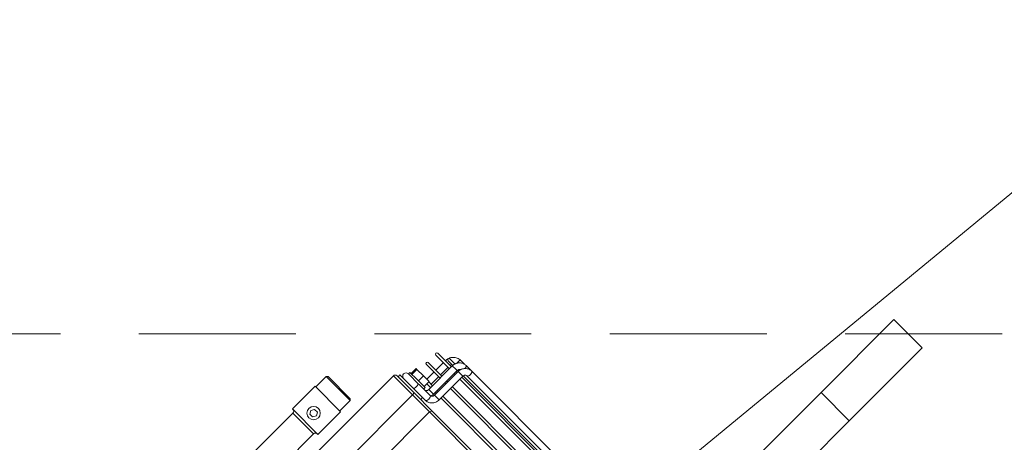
# Model space of a CAD drawing. Header units: millimetres. Extents: x -96593 to 66336, y -23969 to 7139.
# Tile 144 of 256: x -88715 to -88652, y -640 to -613. Entities that reach past the tile are written whole.
import ezdxf

# ---------------------------------------------------------------- set-up
doc = ezdxf.new("R2010")
doc.units = ezdxf.units.MM
doc.linetypes.add('DASHED', pattern=[0.75, 0.5, -0.25])
for name, color, linetype, lineweight in [('mm_punktwstawienia', 1, 'Continuous', 50), ('mm_went_opis', 7, 'Continuous', 15), ('PG_PODCIĄGI', 1, 'DASHED', 18)]:
    doc.layers.add(name, color=color, linetype=linetype, lineweight=lineweight)

# ---------------------------------------------------------------- blocks, each defined once
blk = doc.blocks.new('W_Gorny')
at = {"color": 7, "linetype": 'Continuous', "lineweight": 13}
for p, q in [((143.801, 251.724), (146.801, 251.724)), ((143.801, 244.007), (143.801, 251.724)), ((146.801, 244.007), (146.801, 251.724)), ((146.801, 244.007), (143.801, 244.007)), ((143.801, 230.641), (143.801, 244.007)), ((146.801, 230.641), (146.801, 244.007)), ((123.446, 226.614), (123.017, 226.614)), ((124.155, 226.624), (123.553, 226.624)), ((134.088, 226.624), (124.155, 226.624)), ((122.878, 226.124), (122.351, 226.124)), ((122.351, 225.924), (122.841, 225.924)), ((122.852, 225.874), (122.852, 223.374)), ((123.209, 225.874), (122.852, 225.874)), ((123.352, 225.874), (123.209, 225.874)), ((123.351, 225.924), (123.457, 225.924)), ((123.352, 223.374), (123.352, 225.874)), ((123.453, 225.874), (123.453, 223.374)), ((123.453, 225.874), (123.953, 225.874)), ((123.949, 225.924), (136.933, 225.924)), ((123.953, 223.374), (123.953, 225.874)), ((124.155, 226.124), (124.886, 226.124)), ((136.965, 226.124), (124.886, 226.124)), ((122.852, 225.774), (121.401, 225.774)), ((121.401, 225.574), (122.852, 225.574)), ((122.201, 225.574), (122.201, 224.774)), ((122.701, 224.774), (122.701, 225.574)), ((123.453, 225.774), (123.352, 225.774)), ((123.352, 225.574), (123.453, 225.574)), ((136.928, 225.774), (123.953, 225.774)), ((123.953, 225.574), (136.932, 225.574)), ((122.852, 224.774), (121.401, 224.774)), ((121.401, 224.574), (122.852, 224.574)), ((122.201, 224.574), (122.201, 223.814)), ((122.701, 223.774), (122.701, 224.574)), ((123.453, 224.774), (123.352, 224.774)), ((123.352, 224.574), (123.453, 224.574)), ((136.932, 224.774), (123.953, 224.774)), ((123.953, 224.574), (136.932, 224.574)), ((121.061, 223.814), (121.061, 223.284)), ((121.061, 223.814), (121.159, 223.814)), ((121.159, 223.814), (121.159, 223.284)), ((121.159, 223.814), (121.852, 223.814)), ((121.852, 223.814), (121.852, 223.284)), ((121.852, 223.814), (122.448, 223.814)), ((122.448, 223.814), (122.448, 223.284)), ((122.852, 223.774), (122.448, 223.774)), ((123.453, 223.774), (123.352, 223.774)), ((136.932, 223.774), (123.953, 223.774)), ((121.341, 223.124), (120.941, 223.124)), ((120.954, 223.284), (120.954, 223.124)), ((121.667, 223.284), (120.954, 223.284)), ((121.667, 223.124), (121.341, 223.124)), ((122.554, 223.284), (121.667, 223.284)), ((122.405, 223.124), (121.667, 223.124)), ((123.252, 223.124), (122.405, 223.124)), ((122.448, 223.574), (122.852, 223.574)), ((122.448, 223.564), (122.701, 223.564)), ((122.554, 223.124), (122.554, 223.284)), ((122.701, 223.564), (122.701, 223.574)), ((123.209, 223.374), (122.852, 223.374)), ((123.352, 223.374), (123.209, 223.374)), ((123.352, 223.574), (123.453, 223.574)), ((123.453, 223.374), (123.953, 223.374)), ((123.953, 223.574), (136.932, 223.574)), ((120.254, 222.224), (120.254, 212.138)), ((122.281, 222.224), (120.254, 222.224)), ((120.454, 222.424), (122.211, 222.424)), ((120.554, 222.624), (120.554, 222.424)), ((121.754, 222.624), (120.554, 222.624)), ((122.935, 222.624), (121.754, 222.624)), ((122.211, 222.424), (124.25, 222.424)), ((122.281, 213.337), (122.281, 222.224)), ((124.08, 222.224), (122.281, 222.224)), ((122.935, 222.624), (123.252, 222.624)), ((122.954, 222.424), (122.954, 222.624)), ((124.08, 222.224), (124.08, 214.424)), ((143.801, 222.224), (124.08, 222.224)), ((124.25, 222.424), (143.801, 222.424)), ((116.831, 218.724), (116.731, 218.624)), ((116.731, 218.624), (116.731, 217.524)), ((119.271, 218.624), (116.731, 218.624)), ((116.831, 218.724), (119.171, 218.724)), ((119.271, 218.624), (119.171, 218.724)), ((119.271, 217.524), (119.271, 218.624)), ((116.651, 217.524), (116.651, 215.124)), ((119.351, 217.524), (116.651, 217.524)), ((119.351, 215.124), (119.351, 217.524)), ((117.857, 216.274), (117.713, 216.024)), ((118.146, 216.274), (117.857, 216.274)), ((118.29, 216.024), (118.146, 216.274)), ((117.713, 216.024), (117.857, 215.774)), ((117.857, 215.774), (118.146, 215.774)), ((118.146, 215.774), (118.29, 216.024)), ((119.351, 215.124), (116.651, 215.124)), ((116.901, 214.924), (116.901, 210.404)), ((119.101, 214.924), (116.901, 214.924)), ((119.101, 210.962), (119.101, 214.924))]:
    blk.add_line(p, q, dxfattribs=at)
at = {"color": 7, "linetype": 'Continuous', "lineweight": 13, "flags": 128}
for points in [[(123.017, 226.614), (122.984, 226.595), (122.957, 226.541), (122.939, 226.46), (122.933, 226.364), (122.939, 226.269), (122.944, 226.239)], [(123.66, 226.402), (123.652, 226.47), (123.629, 226.551), (123.594, 226.605), (123.553, 226.624), (123.553, 226.624)], [(124.155, 226.624), (124.196, 226.605), (124.23, 226.551), (124.254, 226.47), (124.262, 226.374), (124.254, 226.279), (124.23, 226.198), (124.196, 226.143), (124.157, 226.124)], [(121.942, 223.124), (121.983, 223.105), (122.018, 223.051), (122.041, 222.97), (122.049, 222.874), (122.041, 222.779), (122.018, 222.698), (121.983, 222.643), (121.942, 222.624)], [(123.252, 223.124), (123.293, 223.105), (123.327, 223.051), (123.351, 222.97), (123.359, 222.874), (123.351, 222.779), (123.327, 222.698), (123.293, 222.643), (123.252, 222.624)], [(122.211, 222.424), (122.224, 222.421), (122.237, 222.409), (122.25, 222.391), (122.26, 222.366), (122.269, 222.335), (122.275, 222.301), (122.279, 222.263), (122.281, 222.224)]]:
    blk.add_lwpolyline(points, dxfattribs=at)
at = {"color": 7, "linetype": 'Continuous', "lineweight": 13}
blk.add_circle((118.001, 216.024), 0.5, dxfattribs=at)
for centre, radius, start, end in [((122.351, 226.024), 0.1, 90, 270), ((121.401, 225.674), 0.1, 90, 270), ((121.401, 224.674), 0.1, 90, 270), ((120.941, 222.874), 0.25, 90, 270), ((120.454, 222.224), 0.2, 90, 180), ((124.267, 222.238), 0.187, 95.057, 184.29145), ((116.701, 214.924), 0.2, 0, 90), ((119.301, 214.924), 0.2, 90, 180)]:
    blk.add_arc(centre, radius, start, end, dxfattribs=at)
for points, knots in [([(123.017, 226.614), (122.983, 226.613), (122.898, 226.61), (122.762, 226.577), (122.618, 226.512), (122.488, 226.419), (122.378, 226.302), (122.291, 226.165), (122.232, 226.012), (122.204, 225.876), (122.202, 225.793), (122.201, 225.764)], [0, 0, 0, 0, 0.077253, 0.199091, 0.320946, 0.442948, 0.565287, 0.688081, 0.811367, 0.935111, 1, 1, 1, 1]), ([(123.553, 226.624), (123.521, 226.623), (123.442, 226.62), (123.317, 226.586), (123.187, 226.52), (123.073, 226.428), (122.978, 226.313), (122.907, 226.179), (122.861, 226.031), (122.855, 225.927), (122.852, 225.874)], [0, 0, 0, 0, 0.0855141, 0.2142635, 0.3429291, 0.4719751, 0.6018345, 0.7327117, 0.864602, 1, 1, 1, 1]), ([(124.155, 226.624), (124.123, 226.623), (124.043, 226.62), (123.918, 226.586), (123.788, 226.52), (123.674, 226.428), (123.579, 226.313), (123.508, 226.179), (123.462, 226.031), (123.456, 225.927), (123.453, 225.874)], [0, 0, 0, 0, 0.085514, 0.214263, 0.342929, 0.471975, 0.601835, 0.732712, 0.864602, 1, 1, 1, 1]), ([(122.701, 225.764), (122.702, 225.779), (122.704, 225.827), (122.715, 225.884), (122.735, 225.918), (122.739, 225.924)], [0, 0, 0, 0, 0.26008, 0.869474, 1, 1, 1, 1]), ([(123.352, 225.874), (123.352, 225.886), (123.354, 225.927), (123.372, 225.993), (123.414, 226.059), (123.457, 226.098), (123.484, 226.107), (123.492, 226.109)], [0, 0, 0, 0, 0.107845, 0.36208, 0.618474, 0.881138, 1, 1, 1, 1]), ([(123.953, 225.874), (123.953, 225.886), (123.955, 225.927), (123.973, 225.993), (124.015, 226.06), (124.069, 226.104), (124.117, 226.122), (124.145, 226.124), (124.155, 226.124)], [0, 0, 0, 0, 0.083591, 0.280649, 0.479379, 0.682969, 0.898515, 1, 1, 1, 1]), ([(122.852, 223.374), (122.851, 223.362), (122.85, 223.322), (122.831, 223.256), (122.79, 223.189), (122.736, 223.144), (122.688, 223.126), (122.659, 223.125), (122.65, 223.124)], [0, 0, 0, 0, 0.083591, 0.280649, 0.479378, 0.68297, 0.898514, 1, 1, 1, 1]), ([(123.252, 222.624), (123.283, 222.626), (123.363, 222.629), (123.488, 222.663), (123.618, 222.728), (123.732, 222.821), (123.827, 222.936), (123.898, 223.07), (123.944, 223.218), (123.95, 223.322), (123.953, 223.374)], [0, 0, 0, 0, 0.085514, 0.214264, 0.342929, 0.471975, 0.601835, 0.732712, 0.864603, 1, 1, 1, 1]), ([(123.453, 223.374), (123.453, 223.362), (123.451, 223.322), (123.433, 223.256), (123.391, 223.189), (123.337, 223.144), (123.289, 223.126), (123.261, 223.125), (123.252, 223.124)], [0, 0, 0, 0, 0.083591, 0.280649, 0.479378, 0.68297, 0.898516, 1, 1, 1, 1]), ([(123.313, 223.139), (123.321, 223.165), (123.347, 223.241), (123.35, 223.321), (123.352, 223.374)], [0, 0, 0, 0, 0.342735, 1, 1, 1, 1])]:
    blk.add_open_spline(points, degree=3, knots=knots, dxfattribs=at)
blk = doc.blocks.new('A$C2E197AD3')
at = {"layer": 'PG_PODCIĄGI', "color": 252, "ltscale": 20}
blk.add_lwpolyline([(924.843, 1687.5), (2778.843, 1687.5)], dxfattribs=at)
at = {"color": 252, "lineweight": 13, "xscale": 0.8500000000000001, "yscale": 0.8500000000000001, "zscale": 0.8500000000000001, "rotation": 315.000000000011}
blk.add_blockref('W_Gorny', (2475.214, 1623.535), dxfattribs=at)

msp = doc.modelspace()

# ---------------------------------------------------------------- linework, layer by layer
at = {"layer": 'mm_went_opis', "color": 252}
msp.add_lwpolyline([(-88717.289, -678.318), (-88638.181, -613.202)], dxfattribs=at)

# ---------------------------------------------------------------- block references
at = {"layer": 'mm_punktwstawienia', "lineweight": 60}
msp.add_blockref('A$C2E197AD3', (-91372.024, -2320.702), dxfattribs=at)

doc.saveas('drawing.dxf')
